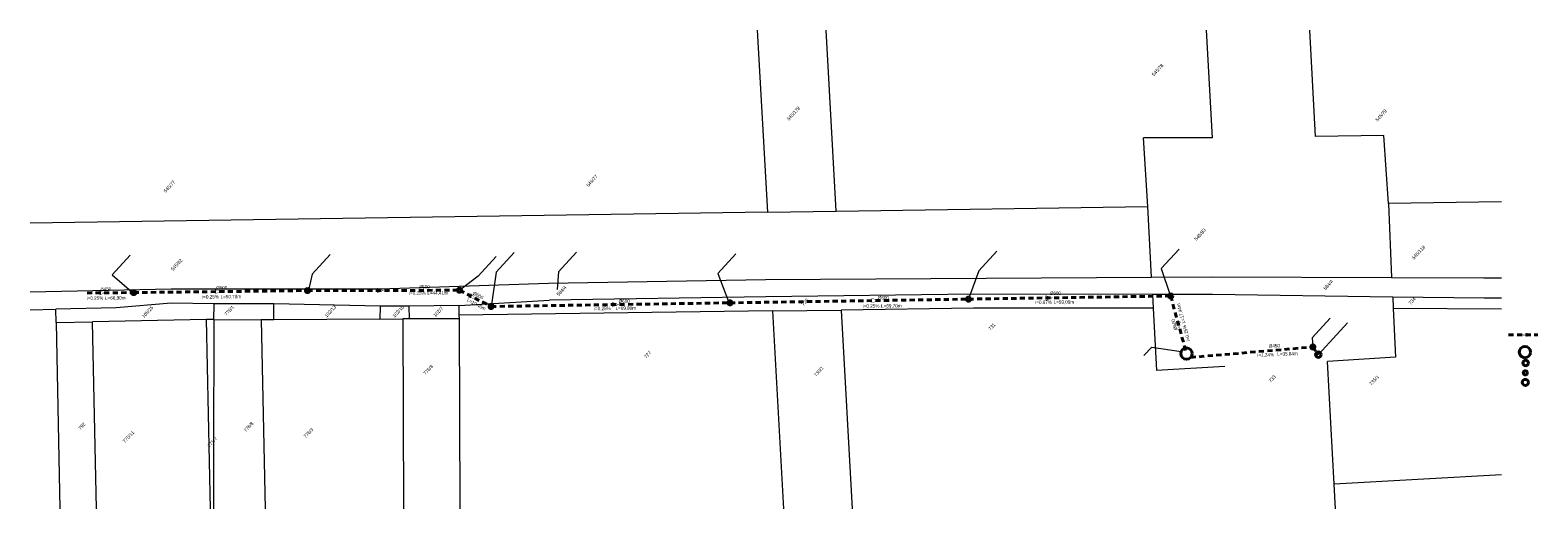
# Model space of a CAD drawing. Header units: metres. Extents: x 0 to 6446955, y 0 to 5658558.
# Tile 188 of 188: x 6446514 to 6446955, y 5653902 to 5654042. Entities that reach past the tile are written whole.
import ezdxf
from ezdxf.enums import TextEntityAlignment as Align

# ---------------------------------------------------------------- set-up
doc = ezdxf.new("R2010")
doc.units = ezdxf.units.M
doc.header["$MEASUREMENT"] = 0
doc.linetypes.add('1.5_1.0', pattern=[2.5, 1.5, -1])
doc.linetypes.add('219-500', pattern=[0])
for name, color, linetype, lineweight in [('!kanalizacja deszczowa', 24, '1.5_1.0', 40), ('!kanalizacja tłoczna', 240, '1.5_1.0', 40), ('!opisy', 24, 'CONTINUOUS', 18), ('!studnie', 24, 'CONTINUOUS', 40)]:
    doc.layers.add(name, color=color, linetype=linetype, lineweight=lineweight)
for name, color, linetype in [('211-numer działki ewidencyjnej', 7, 'CONTINUOUS'), ('219-działka ewidencyjna', 7, 'CONTINUOUS'), ('Liczby', 24, 'CONTINUOUS'), ('Wymiary', 7, 'CONTINUOUS')]:
    doc.layers.add(name, color=color, linetype=linetype)
doc.styles.add('MapaZas', font='geodezja.shx', dxfattribs={"width": 0.9})
doc.styles.get("Standard").update_dxf_attribs({"font": 'Working1250', "width": 0.75})

msp = doc.modelspace()

# ---------------------------------------------------------------- linework, layer by layer
at = {"layer": '!kanalizacja deszczowa'}
for points in [[(6446531, 5653965.35), (6446544.66, 5653965.48), (6446595.43, 5653966.06), (6446639.84, 5653966.15), (6446649.09, 5653961.4), (6446718.88, 5653962.48), (6446788.57, 5653963.56), (6446847.66, 5653964.48), (6446852.28, 5653947.63)], [(6446946.37, 5653953.11), (6446954.95, 5653953.11)], [(6446889.19, 5653949.56), (6446890.82, 5653947.33)]]:
    msp.add_lwpolyline(points, dxfattribs=at)
at = {"layer": '!kanalizacja deszczowa', "linetype": 'ByBlock'}
for points in [[(6446536.27, 5653965.4, 0.1, 0.1, 0), (6446534.71, 5653965.95, 0.1, 0.1, 0), (6446534.72, 5653964.82, 0.1, 0.1, 0)], [(6446570.04, 5653965.77, 0.1, 0.1, 0), (6446568.48, 5653966.32, 0.1, 0.1, 0), (6446568.5, 5653965.19, 0.1, 0.1, 0)], [(6446617.63, 5653966.1, 0.1, 0.1, 0), (6446615.77, 5653966.78, 0.1, 0.1, 0), (6446615.77, 5653965.42, 0.1, 0.1, 0)], [(6446644.46, 5653963.78, 0.1, 0.1, 0), (6446643.12, 5653965.23, 0.1, 0.1, 0), (6446642.5, 5653964.02, 0.1, 0.1, 0)], [(6446762.2, 5653963.15, 0.1, 0.1, 0), (6446760.33, 5653963.8, 0.1, 0.1, 0), (6446760.35, 5653962.45, 0.1, 0.1, 0)], [(6446813.08, 5653963.94, 0.1, 0.1, 0), (6446811.21, 5653964.59, 0.1, 0.1, 0), (6446811.23, 5653963.24, 0.1, 0.1, 0)], [(6446686.33, 5653961.98, 0.1, 0.1, 0), (6446684.46, 5653962.63, 0.1, 0.1, 0), (6446684.48, 5653961.27, 0.1, 0.1, 0)], [(6446850.25, 5653954.99, 0.1, 0.1, 0), (6446850.42, 5653956.97, 0.1, 0.1, 0), (6446849.11, 5653956.62, 0.1, 0.1, 0)]]:
    msp.add_lwpolyline(points, format="xyseb", close=True, dxfattribs=at)
at = {"layer": '!kanalizacja deszczowa', "linetype": 'Continuous'}
msp.add_lwpolyline([(6446950.39, 5653953.11, 0.1, 0.1, 0), (6446951.8, 5653952.6, 0.1, 0.1, 0), (6446951.8, 5653953.63, 0.1, 0.1, 0)], format="xyseb", close=True, dxfattribs=at)
at = {"layer": '!kanalizacja tłoczna'}
msp.add_lwpolyline([(6446853.5, 5653946.52), (6446889.19, 5653949.56)], dxfattribs=at)
at = {"layer": '!kanalizacja tłoczna', "linetype": 'Continuous'}
for centre in [(6446852.28, 5653947.63), (6446951.19, 5653948.07)]:
    msp.add_circle(centre, 1.65, dxfattribs=at)
at = {"layer": '!opisy', "color": 24}
for points in [[(6446543.6, 5653976.45), (6446538.33, 5653970.69), (6446544.1, 5653965.69)], [(6446602.05, 5653976.62), (6446596.78, 5653970.87), (6446595.79, 5653966.53)], [(6446655.81, 5653977.2), (6446650.55, 5653971.45), (6446649.18, 5653962.01)], [(6446674.04, 5653977.26), (6446668.77, 5653971.51), (6446668.43, 5653966.38)], [(6446720.63, 5653976.81), (6446715.36, 5653971.06), (6446718.45, 5653962.9)], [(6446796.87, 5653977.57), (6446791.6, 5653971.82), (6446788.82, 5653964.11)], [(6446850.11, 5653978.22), (6446844.85, 5653972.47), (6446847.37, 5653965)], [(6446650.54, 5653976.03), (6446645.28, 5653970.27), (6446640.32, 5653966.49)], [(6446894.26, 5653957.96), (6446888.99, 5653952.21), (6446889.19, 5653949.56)], [(6446899.32, 5653956.61), (6446894.05, 5653950.86), (6446890.84, 5653947.34)]]:
    msp.add_lwpolyline(points, dxfattribs=at)
at = {"layer": '!opisy', "color": 240}
msp.add_lwpolyline([(6446839.86, 5653947.05), (6446842.12, 5653949.52), (6446850.76, 5653948.26)], dxfattribs=at)
at = {"layer": '!studnie'}
for centre, radius in [((6446544.66, 5653965.48), 0.6), ((6446595.43, 5653966.06), 0.6), ((6446639.84, 5653966.16), 0.6), ((6446718.88, 5653962.48), 0.6), ((6446788.57, 5653963.56), 0.6), ((6446847.66, 5653964.48), 0.6), ((6446649.07, 5653961.42), 0.6), ((6446889.19, 5653949.56), 0.6), ((6446890.82, 5653947.33), 0.8), ((6446951.41, 5653944.88), 0.8), ((6446951.3, 5653942.02), 0.6), ((6446951.31, 5653939.2), 0.9)]:
    msp.add_circle(centre, radius, dxfattribs=at)
at = {"layer": '219-działka ewidencyjna', "color": 0, "linetype": '219-500', "lineweight": 13}
for points in [[(6446726.85, 5654042.23), (6446729.84, 5653989.04)], [(6446749.95, 5653989.33), (6446747, 5654042.23)], [(6446858.06, 5654042.23), (6446859.79, 5654010.7)], [(6446889.96, 5654011.15), (6446888.33, 5654042.23)], [(6446944.31, 5653991.97), (6446911.33, 5653991.55)], [(6446729.84, 5653989.04), (6446514.39, 5653985.77)], [(6446939.14, 5653969.8), (6446944.33, 5653969.83)], [(6446514.4, 5653965.69), (6446555.61, 5653966.61)], [(6446944.33, 5653963.87), (6446939.29, 5653963.82)], [(6446514.4, 5653960.47), (6446521.87, 5653960.63)], [(6446731.35, 5653960.11), (6446734.52, 5653902.22)], [(6446751.37, 5653960.31), (6446754.55, 5653902.22)], [(6446912.68, 5653960.87), (6446944.33, 5653960.77)], [(6446521.95, 5653956.72), (6446523.06, 5653902.22)], [(6446533.81, 5653902.22), (6446532.64, 5653956.94)], [(6446567.11, 5653902.22), (6446565.91, 5653957.57)], [(6446581.92, 5653957.52), (6446583.08, 5653902.22)], [(6446623.25, 5653957.78), (6446623.47, 5653902.22)], [(6446640.04, 5653902.22), (6446639.82, 5653957.81)], [(6446567.97, 5653918.24), (6446567.95, 5653902.22)], [(6446944.37, 5653912.21), (6446895.44, 5653909.45)], [(6446895.83, 5653902.22), (6446895.44, 5653909.45)]]:
    msp.add_lwpolyline(points, dxfattribs=at)
at = {"layer": '219-działka ewidencyjna', "color": 0, "linetype": '219-500', "lineweight": 13, "flags": 128}
for points in [[(6446859.79, 5654010.7), (6446839.75, 5654010.72)], [(6446840.98, 5653990.64), (6446839.75, 5654010.72)], [(6446909.98, 5654011.41), (6446889.96, 5654011.15)], [(6446911.33, 5653991.55), (6446909.98, 5654011.41)], [(6446749.95, 5653989.33), (6446840.98, 5653990.64)], [(6446842.07, 5653970.02), (6446840.98, 5653990.64)], [(6446911.33, 5653991.55), (6446912.21, 5653969.92)], [(6446729.84, 5653989.04), (6446749.95, 5653989.33)], [(6446616.52, 5653966.54), (6446665.86, 5653968.27)], [(6446665.86, 5653968.27), (6446729.28, 5653969.27)], [(6446729.28, 5653969.27), (6446842.07, 5653970.02)], [(6446842.07, 5653970.02), (6446859.69, 5653970.1)], [(6446859.69, 5653970.1), (6446912.21, 5653969.92)], [(6446912.21, 5653969.92), (6446939.14, 5653969.8)], [(6446555.61, 5653966.61), (6446616.52, 5653966.54)], [(6446639.77, 5653961.68), (6446666.13, 5653963.25)], [(6446729.36, 5653964.25), (6446666.13, 5653963.25)], [(6446790.02, 5653964.99), (6446729.36, 5653964.25)], [(6446842.35, 5653964.96), (6446790.02, 5653964.99)], [(6446842.35, 5653964.96), (6446842.56, 5653960.87)], [(6446859.85, 5653964.89), (6446842.35, 5653964.96)], [(6446912.58, 5653964.12), (6446859.85, 5653964.89)], [(6446912.58, 5653964.12), (6446912.68, 5653960.87)], [(6446939.29, 5653963.82), (6446912.58, 5653964.12)], [(6446539.55, 5653961.01), (6446521.87, 5653960.63)], [(6446521.95, 5653956.72), (6446521.87, 5653960.63)], [(6446555.64, 5653962.37), (6446539.55, 5653961.01)], [(6446568.12, 5653962.18), (6446555.64, 5653962.37)], [(6446568.09, 5653957.63), (6446568.12, 5653962.18)], [(6446585.58, 5653962.21), (6446568.12, 5653962.18)], [(6446585.59, 5653957.48), (6446585.58, 5653962.21)], [(6446616.64, 5653961.5), (6446585.58, 5653962.21)], [(6446616.64, 5653961.5), (6446616.6, 5653957.67)], [(6446625.17, 5653961.52), (6446616.64, 5653961.5)], [(6446639.77, 5653961.68), (6446625.17, 5653961.52)], [(6446625.27, 5653957.82), (6446625.17, 5653961.52)], [(6446639.78, 5653958.91), (6446639.77, 5653961.68)], [(6446731.35, 5653960.11), (6446639.78, 5653958.91)], [(6446639.82, 5653957.81), (6446639.78, 5653958.91)], [(6446731.35, 5653960.11), (6446751.37, 5653960.31)], [(6446790.08, 5653960.94), (6446751.37, 5653960.31)], [(6446842.56, 5653960.87), (6446790.08, 5653960.94)], [(6446842.56, 5653960.87), (6446843.54, 5653942.66)], [(6446912.68, 5653960.87), (6446913.31, 5653946.6)], [(6446521.95, 5653956.72), (6446532.64, 5653956.94)], [(6446565.91, 5653957.57), (6446532.64, 5653956.94)], [(6446568.09, 5653957.63), (6446565.91, 5653957.57)], [(6446568.09, 5653957.63), (6446567.97, 5653918.24)], [(6446568.09, 5653957.63), (6446581.92, 5653957.52)], [(6446585.59, 5653957.48), (6446581.92, 5653957.52)], [(6446616.6, 5653957.67), (6446585.59, 5653957.48)], [(6446616.6, 5653957.67), (6446623.25, 5653957.78)], [(6446625.27, 5653957.82), (6446623.25, 5653957.78)], [(6446639.82, 5653957.81), (6446625.27, 5653957.82)], [(6446913.31, 5653946.6), (6446893.52, 5653945.3)], [(6446863.49, 5653943.81), (6446843.54, 5653942.66)], [(6446895.44, 5653909.45), (6446893.52, 5653945.3)]]:
    msp.add_lwpolyline(points, dxfattribs=at)

# ---------------------------------------------------------------- texts
at = {"layer": '211-numer działki ewidencyjnej', "color": 0, "linetype": 'Continuous', "lineweight": 13, "style": 'MapaZas', "width": 0.9}
for s, p in [('545/78', (6446842.8, 5654028.7)), ('545/178', (6446736.13, 5654015.67)), ('545/79', (6446908.12, 5654015.43)), ('545/77', (6446677.5, 5653996.26)), ('545/83', (6446855.2, 5653980.59)), ('545/118', (6446918.77, 5653975.03)), ('584/4', (6446892.94, 5653966.11)), ('584/4', (6446668.89, 5653964.39)), ('734', (6446917.8, 5653961.82)), ('105/25', (6446547.64, 5653957.93)), ('776/1', (6446571.77, 5653958.61)), ('102/13', (6446601.04, 5653958.09)), ('102/10', (6446620.88, 5653958.06)), ('102/7', (6446632.85, 5653958.26)), ('731', (6446795.01, 5653954.32)), ('733', (6446876.92, 5653939.09)), ('735/1', (6446906.32, 5653938.22))]:
    msp.add_text(s, height=1, rotation=47.5223, dxfattribs=at).set_placement(p)
for s, p in [('545/77', (6446553.32, 5653995.3)), ('545/82', (6446555.4, 5653972.41)), ('726', (6446739.65, 5653962.15)), ('727', (6446693.68, 5653946.82)), ('776/8', (6446629.18, 5653941.95)), ('730/1', (6446743.3, 5653941.5)), ('792', (6446528.36, 5653925.9)), ('775/11', (6446541.34, 5653922.08)), ('776/8', (6446576.71, 5653925.26)), ('776/3', (6446594.18, 5653923.49)), ('775/7', (6446566.09, 5653920.81))]:
    msp.add_text(s, height=1, rotation=47.5223, dxfattribs=at).set_placement(p, align=Align.TOP_LEFT)
at = {"layer": 'Liczby', "color": 24, "width": 0.8}
for s, rotation, p in [('i=0.25%', 0.5223, (6446535.77, 5653963.39)), ('i=0.25%', 0.5223, (6446569.54, 5653963.76)), ('i=0.25%', 0.5223, (6446629.97, 5653964.84)), ('i=0.67%', 0.5223, (6446812.97, 5653962.18)), ('i=0.25%', 0.5223, (6446684.01, 5653960.35)), ('i=0.25%', 0.5223, (6446762.55, 5653961.07)), ('i=0.25%', 105.5223, (6446852.08, 5653956.14))]:
    msp.add_text(s, height=1, rotation=rotation, dxfattribs=at).set_placement(p, align=Align.RIGHT)
for s, rotation, p in [('L=66,90m', 0.5223, (6446536.27, 5653963.4)), ('L=50.78m', 0.5223, (6446570.04, 5653963.77)), ('L=44.41m', 0.5223, (6446630.47, 5653964.85)), ('L=10.40m', 332.5223, (6446641.88, 5653962.99)), ('L=59,09m', 0.5223, (6446813.47, 5653962.19)), ('L=69,80m', 0.5223, (6446685.43, 5653960.4)), ('L=69,70m', 0.5223, (6446763.05, 5653961.07)), ('L=17.44m', 105.5223, (6446851.94, 5653956.62))]:
    msp.add_text(s, height=1, rotation=rotation, dxfattribs=at).set_placement(p)
at = {"layer": 'Liczby', "color": 240, "width": 0.8}
msp.add_text('i=1.34%', height=1, rotation=1.5223, dxfattribs=at).set_placement((6446877.89, 5653946.83), align=Align.RIGHT)
msp.add_text('L=35.84m', height=1, rotation=1.5223, dxfattribs=at).set_placement((6446878.83, 5653947.01))
at = {"layer": 'Wymiary', "color": 24, "width": 0.8}
for s, rotation, p in [('∅500', 0.5223, (6446628.07, 5653966.66)), ('∅450', 0.5223, (6446534.96, 5653965.96)), ('%%C500', 0.5223, (6446568.74, 5653966.33)), ('%%C600', 332.5223, (6446643.61, 5653964.94)), ('%%C600', 0.5223, (6446686.34, 5653962.45)), ('%%C600', 0.5223, (6446762.08, 5653963.48)), ('%%C600', 0.5223, (6446812.34, 5653964.77)), ('%%C600', 105.5223, (6446849.67, 5653954.66))]:
    msp.add_text(s, height=1, rotation=rotation, dxfattribs=at).set_placement(p)
at = {"layer": 'Wymiary', "color": 240, "width": 0.8}
msp.add_text('%%C450', height=1, rotation=1.5223, dxfattribs=at).set_placement((6446876.33, 5653949.37))

doc.saveas('drawing.dxf')
